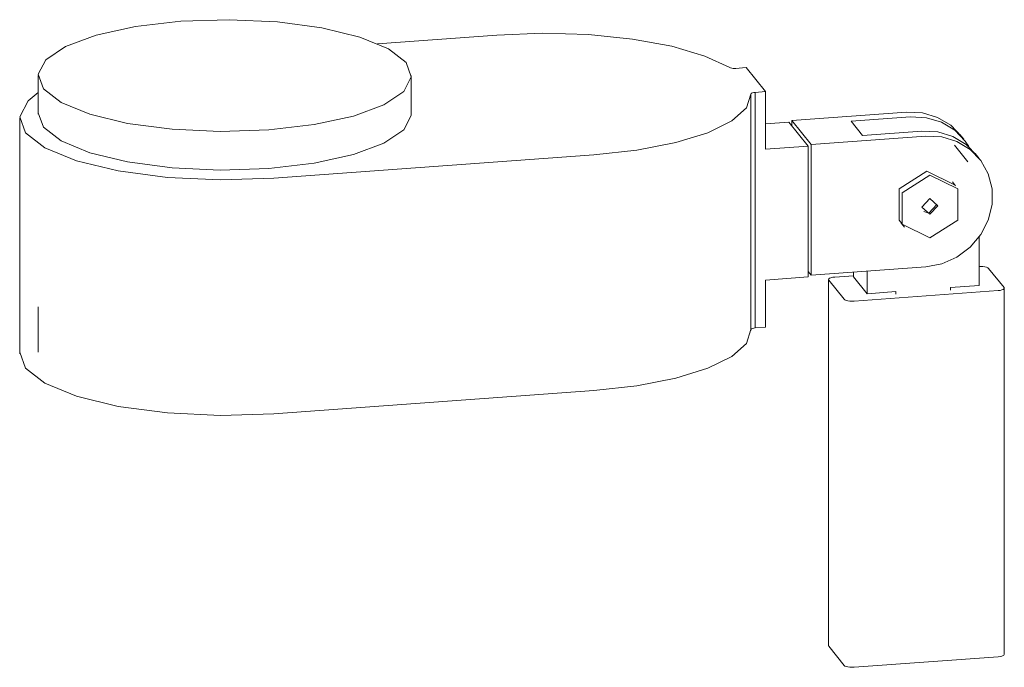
# Model space of a CAD drawing. Header units: millimetres. Extents: x -6679 to -5550, y 206 to 6681.
# Tile 3 of 4: x -6152 to -5973, y 1929 to 2048. Entities that reach past the tile are written whole.
import ezdxf

# ---------------------------------------------------------------- set-up
doc = ezdxf.new("R2010")
doc.units = ezdxf.units.MM
doc.layers.add('Luminarias', color=7, linetype='Continuous', lineweight=20)

# ---------------------------------------------------------------- blocks, each defined once
blk = doc.blocks.new('inviting_walllamp - 57300 INVITING White wall lamp-579896-00 Isometrico PDF')
at = {"layer": 'Luminarias', "color": 9, "lineweight": 9, "true_color": 0xc0c0c0}
for p, q in [((-4815.14, 2044.77), (-4836.87, 2043.19)), ((-4769.65, 2038.82), (-4771.59, 2038.68)), ((-4766.12, 2034.45), (-4769.65, 2038.82)), ((-4898.74, 2037.37), (-4898.74, 2030.34)), ((-4830.74, 2030.34), (-4830.74, 2037.37)), ((-4768.81, 1991.05), (-4768.81, 2034.01)), ((-4768.06, 2034.31), (-4766.12, 2034.45)), ((-4768.06, 1991.35), (-4768.06, 2034.31)), ((-4766.12, 2023.93), (-4766.12, 2034.45)), ((-4768.81, 1990.88), (-4768.81, 2033.84)), ((-4897.78, 2027.94), (-4898.73, 2030.59)), ((-4761.33, 2029.19), (-4740.44, 2030.71)), ((-4902.12, 2029.6), (-4902.12, 1986.64)), ((-4761.88, 2028.87), (-4766.12, 2028.56)), ((-4758.34, 2024.5), (-4761.88, 2028.87)), ((-4761.33, 2028.2), (-4761.33, 2029.19)), ((-4761.33, 2029.19), (-4757.8, 2024.82)), ((-4750.56, 2029.03), (-4739.72, 2029.82)), ((-4748.47, 2026.44), (-4750.56, 2029.03)), ((-4737.63, 2027.23), (-4748.47, 2026.44)), ((-4736.91, 2026.34), (-4757.8, 2024.82)), ((-4730, 2025.75), (-4730.72, 2026.64)), ((-4766.12, 2023.93), (-4758.34, 2024.5)), ((-4758.34, 2024.5), (-4758.34, 2000.65)), ((-4757.8, 2024.82), (-4757.8, 2000.97)), ((-4729.24, 2021.63), (-4731.71, 2024.69)), ((-4727.18, 2022.27), (-4727.91, 2023.16)), ((-4855.79, 2018.67), (-4797.47, 2022.91)), ((-4736.75, 2019.95), (-4731.7, 2017.46)), ((-4731.5, 2017.28), (-4732.08, 2018)), ((-4737.3, 2012.58), (-4736.35, 2012.3)), ((-4736.35, 2012.3), (-4734.89, 2013.84)), ((-4741.42, 2010.46), (-4740.83, 2009.73)), ((-4727.2, 1999.08), (-4727.2, 2008.02)), ((-4758.34, 2001.65), (-4757.8, 2000.97)), ((-4757.8, 2000.97), (-4736.9, 2002.49)), ((-4747.61, 2001.71), (-4747.61, 1997.6)), ((-4722.65, 1998.7), (-4725.48, 2002.2)), ((-4758.34, 2000.65), (-4766.12, 2000.08)), ((-4766.12, 1991.49), (-4766.12, 2000.08)), ((-4754.68, 2000.19), (-4754.68, 1933.41)), ((-4754.63, 2000.08), (-4751.81, 1996.58)), ((-4750.08, 2000.88), (-4753.53, 2000.63)), ((-4750.08, 2000.66), (-4750.08, 2001.53)), ((-4750.08, 2000.66), (-4747.61, 1997.6)), ((-4750, 1996.25), (-4723.76, 1998.16)), ((-4732.45, 1998.7), (-4727.2, 1999.08)), ((-4732.45, 1998.22), (-4732.45, 1998.7)), ((-4722.61, 1931.82), (-4722.61, 1998.6)), ((-4747.61, 1997.6), (-4742.36, 1997.98)), ((-4742.36, 1997.98), (-4742.36, 1997.5)), ((-4898.74, 1995.21), (-4898.74, 1986.91)), ((-4766.12, 1991.49), (-4768.06, 1991.35)), ((-4797.47, 1979.95), (-4855.79, 1975.71)), ((-4754.63, 1933.31), (-4754.68, 1933.42)), ((-4751.81, 1929.81), (-4754.63, 1933.31)), ((-4723.76, 1931.38), (-4750, 1929.48))]:
    blk.add_line(p, q, dxfattribs=at)
for points in [[(-4831.69, 2039.77, 0), (-4834.89, 2042.25, 0), (-4840.12, 2044.4, 0), (-4847.03, 2046.08, 0), (-4855.15, 2047.15, 0), (-4863.92, 2047.56, 0), (-4872.75, 2047.28, 0), (-4881.02, 2046.32, 0), (-4888.19, 2044.75, 0), (-4893.76, 2042.68, 0), (-4897.36, 2040.24, 0), (-4898.73, 2037.61, 0), (-4897.78, 2034.97, 0)], [(-4772.68, 2038.82, 0), (-4777.23, 2040.94, 0), (-4783.24, 2042.71, 0), (-4790.42, 2044.03, 0), (-4798.41, 2044.84, 0), (-4806.79, 2045.09, 0), (-4815.14, 2044.77, 0)], [(-4897.78, 2034.97, 0), (-4894.58, 2032.48, 0), (-4889.35, 2030.33, 0), (-4882.44, 2028.66, 0), (-4874.32, 2027.58, 0), (-4865.55, 2027.17, 0), (-4856.73, 2027.46, 0), (-4848.45, 2028.42, 0), (-4841.28, 2029.99, 0), (-4835.71, 2032.06, 0), (-4832.11, 2034.49, 0), (-4830.75, 2037.12, 0), (-4831.69, 2039.77, 0)], [(-4771.55, 2038.68, 0), (-4771.8, 2038.67, 0), (-4772.06, 2038.68, 0), (-4772.3, 2038.71, 0), (-4772.51, 2038.76, 0), (-4772.68, 2038.82, 0)], [(-4898.74, 2034.26, 0), (-4900.6, 2032.77, 0), (-4902.11, 2029.87, 0), (-4901.07, 2026.95, 0), (-4897.54, 2024.21, 0), (-4891.77, 2021.84, 0), (-4884.15, 2020, 0), (-4875.19, 2018.81, 0), (-4865.52, 2018.36, 0), (-4855.79, 2018.67, 0)], [(-4797.47, 2022.91, 0), (-4789.58, 2023.77, 0), (-4782.52, 2025.15, 0), (-4776.66, 2026.95, 0), (-4772.29, 2029.11, 0), (-4769.63, 2031.5, 0), (-4768.81, 2034.01, 0)], [(-4768.81, 2034.01, 0), (-4768.78, 2034.09, 0), (-4768.68, 2034.16, 0), (-4768.51, 2034.23, 0), (-4768.3, 2034.28, 0), (-4768.06, 2034.31, 0)], [(-4830.74, 2030.34, 0), (-4830.75, 2030.1, 0), (-4832.11, 2027.47, 0), (-4835.71, 2025.03, 0), (-4841.28, 2022.96, 0), (-4848.45, 2021.39, 0), (-4856.73, 2020.43, 0), (-4865.55, 2020.15, 0), (-4874.32, 2020.56, 0), (-4882.44, 2021.63, 0), (-4889.35, 2023.31, 0), (-4894.58, 2025.46, 0), (-4897.78, 2027.94, 0)], [(-4740.44, 2030.71, 0), (-4737.53, 2030.57, 0), (-4734.79, 2029.75, 0), (-4732.38, 2028.3, 0), (-4730.44, 2026.29, 0)], [(-4739.72, 2029.82, 0), (-4736.81, 2029.68, 0), (-4734.07, 2028.86, 0), (-4731.66, 2027.41, 0), (-4729.72, 2025.4, 0), (-4729.09, 2024.44, 0)], [(-4727.63, 2022.81, 0), (-4729.57, 2024.82, 0), (-4731.98, 2026.28, 0), (-4734.72, 2027.1, 0), (-4737.63, 2027.23, 0)], [(-4736.9, 2002.49, 0), (-4734, 2003.05, 0), (-4731.26, 2004.26, 0), (-4728.85, 2006.07, 0), (-4726.91, 2008.37, 0), (-4725.55, 2011.01, 0), (-4724.84, 2013.85, 0), (-4724.84, 2016.73, 0), (-4725.55, 2019.47, 0), (-4726.91, 2021.91, 0), (-4728.85, 2023.92, 0), (-4731.26, 2025.38, 0), (-4734, 2026.2, 0), (-4736.91, 2026.34, 0)], [(-4741.32, 2010.38, 0), (-4741.8, 2011, 0), (-4741.8, 2016.72, 0), (-4736.75, 2019.95, 0)], [(-4736.16, 2019.23, 0), (-4741.21, 2016, 0), (-4741.21, 2010.28, 0), (-4736.16, 2007.78, 0)], [(-4736.16, 2007.78, 0), (-4731.11, 2011.01, 0), (-4731.11, 2016.73, 0), (-4736.16, 2019.23, 0)], [(-4736.16, 2014.94, 0), (-4737.63, 2013.4, 0), (-4736.16, 2012.07, 0)], [(-4736.16, 2012.07, 0), (-4734.7, 2013.61, 0), (-4736.16, 2014.94, 0)], [(-4725.48, 2002.2, 0), (-4725.62, 2002.31, 0), (-4725.85, 2002.41, 0), (-4726.16, 2002.48, 0), (-4726.51, 2002.53, 0), (-4726.9, 2002.55, 0), (-4727.2, 2002.54, 0)], [(-4753.53, 2000.63, 0), (-4753.9, 2000.58, 0), (-4754.21, 2000.51, 0), (-4754.46, 2000.42, 0), (-4754.62, 2000.32, 0), (-4754.68, 2000.2, 0), (-4754.63, 2000.08, 0)], [(-4723.76, 1998.16, 0), (-4723.39, 1998.2, 0), (-4723.08, 1998.27, 0), (-4722.83, 1998.36, 0), (-4722.67, 1998.47, 0), (-4722.61, 1998.59, 0), (-4722.65, 1998.7, 0)], [(-4751.81, 1996.58, 0), (-4751.67, 1996.47, 0), (-4751.44, 1996.38, 0), (-4751.13, 1996.31, 0), (-4750.77, 1996.26, 0), (-4750.39, 1996.24, 0), (-4750, 1996.25, 0)], [(-4768.81, 1991.05, 0), (-4769.63, 1988.54, 0), (-4772.29, 1986.15, 0), (-4776.66, 1984, 0), (-4782.52, 1982.19, 0), (-4789.58, 1980.82, 0), (-4797.47, 1979.95, 0)], [(-4768.06, 1991.35, 0), (-4768.3, 1991.32, 0), (-4768.51, 1991.27, 0), (-4768.68, 1991.21, 0), (-4768.78, 1991.13, 0), (-4768.81, 1991.05, 0)], [(-4855.79, 1975.71, 0), (-4865.52, 1975.4, 0), (-4875.19, 1975.85, 0), (-4884.15, 1977.04, 0), (-4891.77, 1978.88, 0), (-4897.54, 1981.26, 0), (-4901.07, 1983.99, 0), (-4902.11, 1986.91, 0)], [(-4722.61, 1931.82, 0), (-4722.61, 1931.81, 0), (-4722.67, 1931.69, 0), (-4722.83, 1931.59, 0), (-4723.08, 1931.5, 0), (-4723.39, 1931.43, 0), (-4723.76, 1931.38, 0)], [(-4750, 1929.48, 0), (-4750.39, 1929.46, 0), (-4750.77, 1929.48, 0), (-4751.13, 1929.53, 0), (-4751.44, 1929.6, 0), (-4751.67, 1929.7, 0), (-4751.81, 1929.81, 0)]]:
    blk.add_polyline3d(points, dxfattribs=at)

msp = doc.modelspace()

# ---------------------------------------------------------------- block references
at = {"layer": 'Luminarias', "color": 9, "lineweight": 9, "true_color": 0xc0c0c0}
msp.add_blockref('inviting_walllamp - 57300 INVITING White wall lamp-579896-00 Isometrico PDF', (-1250.19, 0), dxfattribs=at)

doc.saveas('drawing.dxf')
